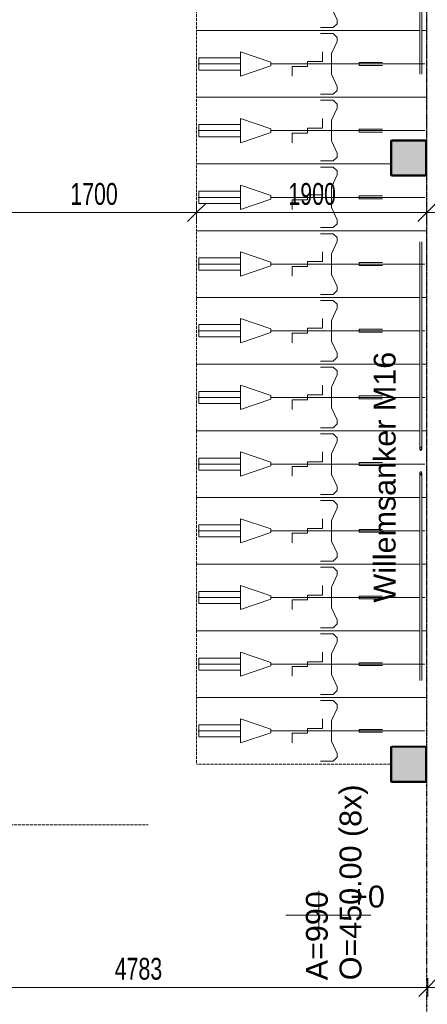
# Model space of a CAD drawing. Header units: millimetres. Extents: x -80560 to 110805, y -11020 to 52719.
# Tile 146 of 152: x 100135 to 103499, y 35670 to 43790. Entities that reach past the tile are written whole.
import ezdxf

# ---------------------------------------------------------------- set-up
doc = ezdxf.new("R2010")
doc.units = ezdxf.units.MM
doc.linetypes.add('CENTER2', pattern=[20, 8, -4, 4, -4])
doc.linetypes.add('DASHED2-1', pattern=[3, 2, -1])
for name, color, linetype, lineweight in [('A-ANNO-DIMS', 211, 'Continuous', 9), ('A-ANNO-DIMS-100', 211, 'Continuous', 9), ('A-FLOR-OVHD', 1, 'DASHED2-1', 18), ('A-GENM', 13, 'Continuous', 18), ('A-GENM-HDLN', 13, 'DASHED2-1', 18), ('G-ANNO-DIMS', 111, 'Continuous', 9), ('S-BEAM', 12, 'Continuous', 18), ('S-BEAM-IDEN', 2, 'Continuous', 9), ('S-COLS', 52, 'Continuous', 18), ('S-GRID', 1, 'Continuous', 9), ('S-STRS-IDEN', 31, 'Continuous', 18)]:
    doc.layers.add(name, color=color, linetype=linetype, lineweight=lineweight)
doc.styles.add('Arial', font='arial.ttf', dxfattribs={"height": 180})
doc.styles.add('Arial_6', font='arial.ttf', dxfattribs={"width": 0.7, "height": 180})
doc.dimstyles.new('n3o_1_8', dxfattribs={"dimscale": 304.8, "dimtxt": 183.646692, "dimasz": 0.492126, "dimexe": 0.246063, "dimexo": 0.0625, "dimgap": 0.032808, "dimtad": 1, "dimdec": 0, "dimdsep": 46, "dimtxsty": 'Arial_6', "dimblk1": 'OBLIQUE', "dimblk2": 'OBLIQUE', "dimsah": 1, "dimcen": 0.09, "dimdle": 0.246063, "dimazin": 0, "dimtfac": 1, "dimtdec": 4, "dimtix": 1, "dimtmove": 0, "dimatfit": 3, "dimfxl": 0.246063, "dimfxlon": 1, "dimtvp": 1, "dimtolj": 1, "dimtzin": 0, "dimarcsym": 2})
pattern_1 = [(45, (0, 0), (-99.99975, 99.99975), []), (45, (85, 0), (-99.99975, 99.99975), []), (45, (90, 0), (-99.99975, 99.99975), []), (45, (95, 0), (-99.99975, 99.99975), []), (45, (100, 0), (-99.99975, 99.99975), []), (45, (105, 0), (-99.99975, 99.99975), []), (45, (110, 0), (-99.99975, 99.99975), []), (45, (115, 0), (-99.99975, 99.99975), [])]

# ---------------------------------------------------------------- blocks, each defined once
blk = doc.blocks.new('NLRS_28_SCO_UN_staalkolom koker betongevuld_gen_CGA - kolom A-V238-DO_00 begane grond')
at = {"layer": 'S-COLS', "lineweight": 5}
h = blk.add_hatch(dxfattribs=at)
h.set_pattern_fill('FP_219', color=256, style=0, pattern_type=2)
h.set_pattern_definition([(45, (-78450, -37650), (-99.99975, 99.99975), []), (45, (-78365, -37650), (-99.99975, 99.99975), []), (45, (-78360, -37650), (-99.99975, 99.99975), []), (45, (-78355, -37650), (-99.99975, 99.99975), []), (45, (-78350, -37650), (-99.99975, 99.99975), []), (45, (-78345, -37650), (-99.99975, 99.99975), []), (45, (-78340, -37650), (-99.99975, 99.99975), []), (45, (-78335, -37650), (-99.99975, 99.99975), [])])
h.paths.add_polyline_path([(138, -150), (146.5, -146.5), (150, -138), (150, 138), (146.5, 146.5), (138, 150), (-138, 150), (-146.5, 146.5), (-150, 138), (-150, -138), (-146.5, -146.5), (-138, -150)], flags=0)
h.paths.add_polyline_path([(134, -142), (-134, -142), (-139.7, -139.7), (-142, -134), (-142, 134), (-139.7, 139.7), (-134, 142), (134, 142), (139.7, 139.7), (142, 134), (142, -134), (139.7, -139.7)], flags=0)
at = {"layer": 'S-COLS', "lineweight": 9}
blk.add_hatch(color=256, dxfattribs=at).paths.add_polyline_path([(134, -142), (139.7, -139.7), (142, -134), (142, 134), (139.7, 139.7), (134, 142), (-134, 142), (-139.7, 139.7), (-142, 134), (-142, -134), (-139.7, -139.7), (-134, -142)], flags=0)
at = {"layer": 'S-COLS'}
for p, q in [((-150, 138), (-150, -138)), ((-142, -134), (-142, 134)), ((138, 150), (-138, 150)), ((-134, 142), (134, 142)), ((142, 134), (142, -134)), ((150, -138), (150, 138)), ((-138, -150), (138, -150)), ((134, -142), (-134, -142))]:
    blk.add_line(p, q, dxfattribs=at)
at = {"layer": 'S-COLS', "lineweight": 35}
for p, q in [((-142, 134), (-142, -134)), ((134, 142), (-134, 142)), ((142, -134), (142, 134)), ((-134, -142), (134, -142))]:
    blk.add_line(p, q, dxfattribs=at)
at = {"layer": 'S-COLS'}
for centre, radius, start, end in [((-138, 138), 12, 90, 180), ((-134, 134), 8, 90, 180), ((134, 134), 8, 0, 90), ((138, 138), 12, 0, 90), ((-138, -138), 12, 180, 270), ((-134, -134), 8, 180, 270), ((134, -134), 8, 270, 0), ((138, -138), 12, 270, 360)]:
    blk.add_arc(centre, radius, start, end, dxfattribs=at)
at = {"layer": 'S-COLS', "lineweight": 35}
for centre, start, end in [((-134, 134), 90, 180), ((134, 134), 360, 90), ((-134, -134), 180, 270), ((134, -134), 270, 360)]:
    blk.add_arc(centre, 8, start, end, dxfattribs=at)
blk = doc.blocks.new('NLRS_28_SCO_UN_staalkolom koker betongevuld_gen_CGA - kolom A-V239-DO_00 begane grond')
at = {"layer": 'S-COLS', "lineweight": 5}
h = blk.add_hatch(dxfattribs=at)
h.set_pattern_fill('FP_220', color=256, style=0, pattern_type=2)
h.set_pattern_definition([(45, (-78450, -42650), (-99.99975, 99.99975), []), (45, (-78365, -42650), (-99.99975, 99.99975), []), (45, (-78360, -42650), (-99.99975, 99.99975), []), (45, (-78355, -42650), (-99.99975, 99.99975), []), (45, (-78350, -42650), (-99.99975, 99.99975), []), (45, (-78345, -42650), (-99.99975, 99.99975), []), (45, (-78340, -42650), (-99.99975, 99.99975), []), (45, (-78335, -42650), (-99.99975, 99.99975), [])])
h.paths.add_polyline_path([(138, -150), (146.5, -146.5), (150, -138), (150, 138), (146.5, 146.5), (138, 150), (-138, 150), (-146.5, 146.5), (-150, 138), (-150, -138), (-146.5, -146.5), (-138, -150), (-84.8, -150)], flags=0)
h.paths.add_polyline_path([(-134, -142), (-139.7, -139.7), (-142, -134), (-142, 134), (-139.7, 139.7), (-134, 142), (134, 142), (139.7, 139.7), (142, 134), (142, -134), (139.7, -139.7), (134, -142), (-84.8, -142)], flags=0)
at = {"layer": 'S-COLS', "lineweight": 9}
blk.add_hatch(color=256, dxfattribs=at).paths.add_polyline_path([(-134, -142), (134, -142), (139.7, -139.7), (142, -134), (142, 134), (139.7, 139.7), (134, 142), (-134, 142), (-139.7, 139.7), (-142, 134), (-142, -134), (-139.7, -139.7)], flags=0)
at = {"layer": 'S-COLS'}
for p, q in [((-150, 138), (-150, -138)), ((-142, -134), (-142, 134)), ((138, 150), (-138, 150)), ((-134, 142), (134, 142)), ((142, 134), (142, -134)), ((150, -138), (150, 138)), ((-138, -150), (138, -150)), ((134, -142), (-134, -142))]:
    blk.add_line(p, q, dxfattribs=at)
at = {"layer": 'S-COLS', "lineweight": 35}
for p, q in [((-142, 134), (-142, -134)), ((134, 142), (-134, 142)), ((142, -134), (142, 134)), ((-134, -142), (134, -142))]:
    blk.add_line(p, q, dxfattribs=at)
at = {"layer": 'S-COLS'}
for centre, radius, start, end in [((-138, 138), 12, 90, 180), ((-134, 134), 8, 90, 180), ((134, 134), 8, 0, 90), ((138, 138), 12, 0, 90), ((-138, -138), 12, 180, 270), ((-134, -134), 8, 180, 270), ((134, -134), 8, 270, 0), ((138, -138), 12, 270, 360)]:
    blk.add_arc(centre, radius, start, end, dxfattribs=at)
at = {"layer": 'S-COLS', "lineweight": 35}
for centre, start, end in [((-134, 134), 90, 180), ((134, 134), 360, 90), ((-134, -134), 180, 270), ((134, -134), 270, 360)]:
    blk.add_arc(centre, 8, start, end, dxfattribs=at)
blk = doc.blocks.new('NLRS_28_SF_UN_staalprofiel staaf_gen_CGA - Willemsanker M16-1132193-DO_00 begane grond')
at = {"layer": 'S-BEAM', "lineweight": 5}
h = blk.add_hatch(dxfattribs=at)
h.set_pattern_fill('FP_221', color=256, style=0, pattern_type=2)
h.set_pattern_definition(pattern_1)
h.paths.add_polyline_path([(78552.5, 40035.2), (78555.4, 40038.1), (78557.3, 40042.7), (78557.8, 40051.2), (78555.4, 40058.6), (78552.5, 40061.4), (78547.5, 40061.4), (78544.6, 40058.6), (78542.7, 40053.9), (78542.2, 40045.5), (78544.6, 40038.1), (78547.5, 40035.2)], flags=0)
h = blk.add_hatch(dxfattribs=at)
h.set_pattern_fill('FP_221', color=256, style=0, pattern_type=2)
h.set_pattern_definition(pattern_1)
h.paths.add_polyline_path([(78552.5, 40035.2), (78555.4, 40038.1), (78557.3, 40042.7), (78557.8, 40051.2), (78555.4, 40058.6), (78552.5, 40061.4), (78547.5, 40061.4), (78544.6, 40058.6), (78542.7, 40053.9), (78542.2, 40045.5), (78544.6, 40038.1), (78547.5, 40035.2)], flags=0)
at = {"layer": 'S-BEAM', "lineweight": 9}
for p, q in [((78542, 40048.3), (78542, 38340.7)), ((78542, 40048.3), (78542, 38340.7)), ((78558, 38340.7), (78558, 40048.3)), ((78558, 38340.7), (78558, 40048.3))]:
    blk.add_line(p, q, dxfattribs=at)
at = {"layer": 'S-BEAM', "flags": 128}
for points in [[(78558, 40048.3), (78557.8, 40051.2), (78557.3, 40053.9), (78556.5, 40056.4), (78555.4, 40058.6), (78554, 40060.3), (78552.5, 40061.4), (78550.8, 40062), (78549.2, 40062), (78547.5, 40061.4), (78546, 40060.3), (78544.6, 40058.6), (78543.5, 40056.4), (78542.7, 40053.9), (78542.2, 40051.2), (78542, 40048.3)], [(78558, 40048.3), (78557.8, 40051.2), (78557.3, 40053.9), (78556.5, 40056.4), (78555.4, 40058.6), (78554, 40060.3), (78552.5, 40061.4), (78550.8, 40062), (78549.2, 40062), (78547.5, 40061.4), (78546, 40060.3), (78544.6, 40058.6), (78543.5, 40056.4), (78542.7, 40053.9), (78542.2, 40051.2), (78542, 40048.3)], [(78542, 40048.3), (78542.2, 40045.5), (78542.7, 40042.7), (78543.5, 40040.2), (78544.6, 40038.1), (78546, 40036.4), (78547.5, 40035.2), (78549.2, 40034.6), (78550.8, 40034.6), (78552.5, 40035.2), (78554, 40036.4), (78555.4, 40038.1), (78556.5, 40040.2), (78557.3, 40042.7), (78557.8, 40045.5), (78558, 40048.3)], [(78542, 40048.3), (78542.2, 40045.5), (78542.7, 40042.7), (78543.5, 40040.2), (78544.6, 40038.1), (78546, 40036.4), (78547.5, 40035.2), (78549.2, 40034.6), (78550.8, 40034.6), (78552.5, 40035.2), (78554, 40036.4), (78555.4, 40038.1), (78556.5, 40040.2), (78557.3, 40042.7), (78557.8, 40045.5), (78558, 40048.3)]]:
    blk.add_lwpolyline(points, dxfattribs=at)
blk = doc.blocks.new('NLRS_28_SF_UN_staalprofiel staaf_gen_CGA - Willemsanker M16-1132258-DO_00 begane grond')
at = {"layer": 'S-BEAM', "lineweight": 5}
h = blk.add_hatch(dxfattribs=at)
h.set_pattern_fill('FP_222', color=256, style=0, pattern_type=2)
h.set_pattern_definition(pattern_1)
h.paths.add_polyline_path([(78552.5, 40238.6), (78555.4, 40241.4), (78557.3, 40246.1), (78557.8, 40254.5), (78555.4, 40261.9), (78552.5, 40264.8), (78547.5, 40264.8), (78544.6, 40261.9), (78542.7, 40257.3), (78542.2, 40248.8), (78544.6, 40241.4), (78547.5, 40238.6)], flags=0)
h = blk.add_hatch(dxfattribs=at)
h.set_pattern_fill('FP_222', color=256, style=0, pattern_type=2)
h.set_pattern_definition(pattern_1)
h.paths.add_polyline_path([(78552.5, 40238.6), (78555.4, 40241.4), (78557.3, 40246.1), (78557.8, 40254.5), (78555.4, 40261.9), (78552.5, 40264.8), (78547.5, 40264.8), (78544.6, 40261.9), (78542.7, 40257.3), (78542.2, 40248.8), (78544.6, 40241.4), (78547.5, 40238.6)], flags=0)
at = {"layer": 'S-BEAM', "lineweight": 9}
for p, q in [((78542, 41959.3), (78542, 40251.7)), ((78542, 41959.3), (78542, 40251.7)), ((78558, 40251.7), (78558, 41959.3)), ((78558, 40251.7), (78558, 41959.3))]:
    blk.add_line(p, q, dxfattribs=at)
at = {"layer": 'S-BEAM', "flags": 128}
for points in [[(78558, 40251.7), (78557.8, 40254.5), (78557.3, 40257.3), (78556.5, 40259.8), (78555.4, 40261.9), (78554, 40263.6), (78552.5, 40264.8), (78550.8, 40265.4), (78549.2, 40265.4), (78547.5, 40264.8), (78546, 40263.6), (78544.6, 40261.9), (78543.5, 40259.8), (78542.7, 40257.3), (78542.2, 40254.5), (78542, 40251.7)], [(78558, 40251.7), (78557.8, 40254.5), (78557.3, 40257.3), (78556.5, 40259.8), (78555.4, 40261.9), (78554, 40263.6), (78552.5, 40264.8), (78550.8, 40265.4), (78549.2, 40265.4), (78547.5, 40264.8), (78546, 40263.6), (78544.6, 40261.9), (78543.5, 40259.8), (78542.7, 40257.3), (78542.2, 40254.5), (78542, 40251.7)], [(78542, 40251.7), (78542.2, 40248.8), (78542.7, 40246.1), (78543.5, 40243.6), (78544.6, 40241.4), (78546, 40239.7), (78547.5, 40238.6), (78549.2, 40238), (78550.8, 40238), (78552.5, 40238.6), (78554, 40239.7), (78555.4, 40241.4), (78556.5, 40243.6), (78557.3, 40246.1), (78557.8, 40248.8), (78558, 40251.7)], [(78542, 40251.7), (78542.2, 40248.8), (78542.7, 40246.1), (78543.5, 40243.6), (78544.6, 40241.4), (78546, 40239.7), (78547.5, 40238.6), (78549.2, 40238), (78550.8, 40238), (78552.5, 40238.6), (78554, 40239.7), (78555.4, 40241.4), (78556.5, 40243.6), (78557.3, 40246.1), (78557.8, 40248.8), (78558, 40251.7)]]:
    blk.add_lwpolyline(points, dxfattribs=at)
blk = doc.blocks.new('NLRS_28_SF_UN_staalprofiel staaf_gen_CGA - Willemsanker M16-1132020-DO_00 begane grond')
at = {"layer": 'S-BEAM', "lineweight": 5}
h = blk.add_hatch(dxfattribs=at)
h.set_pattern_fill('FP_223', color=256, style=0, pattern_type=2)
h.set_pattern_definition(pattern_1)
h.paths.add_polyline_path([(78552.5, 45035.2), (78555.4, 45038.1), (78557.3, 45042.7), (78557.8, 45051.2), (78555.4, 45058.6), (78552.5, 45061.4), (78547.5, 45061.4), (78544.6, 45058.6), (78542.7, 45053.9), (78542.2, 45045.5), (78544.6, 45038.1), (78547.5, 45035.2)], flags=0)
h = blk.add_hatch(dxfattribs=at)
h.set_pattern_fill('FP_223', color=256, style=0, pattern_type=2)
h.set_pattern_definition(pattern_1)
h.paths.add_polyline_path([(78552.5, 45035.2), (78555.4, 45038.1), (78557.3, 45042.7), (78557.8, 45051.2), (78555.4, 45058.6), (78552.5, 45061.4), (78547.5, 45061.4), (78544.6, 45058.6), (78542.7, 45053.9), (78542.2, 45045.5), (78544.6, 45038.1), (78547.5, 45035.2)], flags=0)
at = {"layer": 'S-BEAM', "lineweight": 9}
for p, q in [((78542, 45048.3), (78542, 43340.7)), ((78542, 45048.3), (78542, 43340.7)), ((78558, 43340.7), (78558, 45048.3)), ((78558, 43340.7), (78558, 45048.3))]:
    blk.add_line(p, q, dxfattribs=at)
at = {"layer": 'S-BEAM', "flags": 128}
for points in [[(78558, 45048.3), (78557.8, 45051.2), (78557.3, 45053.9), (78556.5, 45056.4), (78555.4, 45058.6), (78554, 45060.3), (78552.5, 45061.4), (78550.8, 45062), (78549.2, 45062), (78547.5, 45061.4), (78546, 45060.3), (78544.6, 45058.6), (78543.5, 45056.4), (78542.7, 45053.9), (78542.2, 45051.2), (78542, 45048.3)], [(78558, 45048.3), (78557.8, 45051.2), (78557.3, 45053.9), (78556.5, 45056.4), (78555.4, 45058.6), (78554, 45060.3), (78552.5, 45061.4), (78550.8, 45062), (78549.2, 45062), (78547.5, 45061.4), (78546, 45060.3), (78544.6, 45058.6), (78543.5, 45056.4), (78542.7, 45053.9), (78542.2, 45051.2), (78542, 45048.3)], [(78542, 45048.3), (78542.2, 45045.5), (78542.7, 45042.7), (78543.5, 45040.2), (78544.6, 45038.1), (78546, 45036.4), (78547.5, 45035.2), (78549.2, 45034.6), (78550.8, 45034.6), (78552.5, 45035.2), (78554, 45036.4), (78555.4, 45038.1), (78556.5, 45040.2), (78557.3, 45042.7), (78557.8, 45045.5), (78558, 45048.3)], [(78542, 45048.3), (78542.2, 45045.5), (78542.7, 45042.7), (78543.5, 45040.2), (78544.6, 45038.1), (78546, 45036.4), (78547.5, 45035.2), (78549.2, 45034.6), (78550.8, 45034.6), (78552.5, 45035.2), (78554, 45036.4), (78555.4, 45038.1), (78556.5, 45040.2), (78557.3, 45042.7), (78557.8, 45045.5), (78558, 45048.3)]]:
    blk.add_lwpolyline(points, dxfattribs=at)
blk = doc.blocks.new('19112_SW_LeonardoCollege_R2020_rvt-1-DO_00 begane grond')
at = {"color": 50, "lineweight": 9}
for name, p in [('NLRS_28_SF_UN_staalprofiel staaf_gen_CGA - Willemsanker M16-1132020-DO_00 begane grond', (0, 0)), ('NLRS_28_SCO_UN_staalkolom koker betongevuld_gen_CGA - kolom A-V239-DO_00 begane grond', (78450, 42650)), ('NLRS_28_SF_UN_staalprofiel staaf_gen_CGA - Willemsanker M16-1132258-DO_00 begane grond', (0, 0)), ('NLRS_28_SF_UN_staalprofiel staaf_gen_CGA - Willemsanker M16-1132193-DO_00 begane grond', (0, 0)), ('NLRS_28_SCO_UN_staalkolom koker betongevuld_gen_CGA - kolom A-V238-DO_00 begane grond', (78450, 37650))]:
    blk.add_blockref(name, p, dxfattribs=at)
blk = doc.blocks.new('00_EHA_GEN_normaal fiets_small - 00_EHA_GEN_normaal fiets_breed-V146-DO_00 begane grond')
at = {"layer": 'A-GENM'}
for p, q in [((-159.6, 218.1), (-128.3, 250)), ((-128.3, 250), (-22.6, 250)), ((-159.6, 185.5), (-159.6, 218.1)), ((-112.6, 85.2), (-159.6, 185.5)), ((-112.6, -85.2), (-112.6, 85.2)), ((210.7, 100), (210.7, 20)), ((387.8, 15), (637.8, 100)), ((637.8, 100), (637.8, -100)), ((-342.4, 12), (-534.1, 12)), ((-342.4, -12), (-342.4, 12)), ((85.6, 20), (85.6, -20)), ((210.7, 20), (85.6, 20)), ((387.8, -15), (387.8, 15)), ((638.7, 50), (981.9, 50)), ((981.9, 50), (981.9, -50)), ((-884.1, 0), (-857.8, 0)), ((-884.1, 0), (-857.8, 0)), ((-842.2, 0), (387.8, 0)), ((-842.2, 0), (387.8, 0)), ((-534.1, -12), (-342.4, -12)), ((-39.6, -20), (-39.6, -100)), ((85.6, -20), (-39.6, -20)), ((637.8, -100), (387.8, -15)), ((986.1, 0), (637.8, 0)), ((981.9, -50), (638.7, -50)), ((-159.6, -185.5), (-112.6, -85.2)), ((-159.6, -218), (-159.6, -185.5)), ((-128.3, -250), (-159.6, -218)), ((-22.6, -250), (-128.3, -250))]:
    blk.add_line(p, q, dxfattribs=at)
at = {"layer": 'A-GENM-HDLN'}
for p, q in [((-900, -275), (-900, 275)), ((-857.6, 275), (-900, 275)), ((1000, 275), (-842.4, 275)), ((1000, -275), (1000, 275)), ((-900, -275), (-857.8, -275)), ((-842.2, -275), (1000, -275))]:
    blk.add_line(p, q, dxfattribs=at)
blk = doc.blocks.new('00_EHA_GEN_normaal fiets_small - 00_EHA_GEN_normaal fiets_breed-V147-DO_00 begane grond')
at = {"layer": 'A-GENM'}
for p, q in [((-159.6, 218.1), (-128.3, 250)), ((-128.3, 250), (-22.6, 250)), ((-159.6, 185.5), (-159.6, 218.1)), ((-112.6, 85.2), (-159.6, 185.5)), ((-112.6, -85.2), (-112.6, 85.2)), ((210.7, 100), (210.7, 20)), ((387.8, 15), (637.8, 100)), ((637.8, 100), (637.8, -100)), ((-342.4, 12), (-534.1, 12)), ((-342.4, -12), (-342.4, 12)), ((85.6, 20), (85.6, -20)), ((210.7, 20), (85.6, 20)), ((387.8, -15), (387.8, 15)), ((638.7, 50), (981.9, 50)), ((981.9, 50), (981.9, -50)), ((-884.1, 0), (387.8, 0)), ((-884.1, 0), (387.8, 0)), ((-534.1, -12), (-342.4, -12)), ((-39.6, -20), (-39.6, -100)), ((85.6, -20), (-39.6, -20)), ((637.8, -100), (387.8, -15)), ((986.1, 0), (637.8, 0)), ((981.9, -50), (638.7, -50)), ((-159.6, -185.5), (-112.6, -85.2)), ((-159.6, -218), (-159.6, -185.5)), ((-128.3, -250), (-159.6, -218)), ((-22.6, -250), (-128.3, -250))]:
    blk.add_line(p, q, dxfattribs=at)
at = {"layer": 'A-GENM-HDLN'}
for p, q in [((-900, -275), (-900, 275)), ((1000, 275), (-900, 275)), ((1000, -275), (1000, 275)), ((-900, -275), (-857.6, -275)), ((-842.4, -275), (1000, -275))]:
    blk.add_line(p, q, dxfattribs=at)
blk = doc.blocks.new('00_EHA_GEN_normaal fiets_small - 00_EHA_GEN_normaal fiets_breed-V148-DO_00 begane grond')
at = {"layer": 'A-GENM'}
for p, q in [((-159.6, 218.1), (-128.3, 250)), ((-128.3, 250), (-22.6, 250)), ((-159.6, 185.5), (-159.6, 218.1)), ((-112.6, 85.2), (-159.6, 185.5)), ((-112.6, -85.2), (-112.6, 85.2)), ((210.7, 100), (210.7, 20)), ((387.8, 15), (637.8, 100)), ((637.8, 100), (637.8, -100)), ((-342.4, 12), (-534.1, 12)), ((-342.4, -12), (-342.4, 12)), ((85.6, 20), (85.6, -20)), ((210.7, 20), (85.6, 20)), ((387.8, -15), (387.8, 15)), ((638.7, 50), (981.9, 50)), ((981.9, 50), (981.9, -50)), ((-884.1, 0), (387.8, 0)), ((-884.1, 0), (387.8, 0)), ((-534.1, -12), (-342.4, -12)), ((-39.6, -20), (-39.6, -100)), ((85.6, -20), (-39.6, -20)), ((637.8, -100), (387.8, -15)), ((986.1, 0), (637.8, 0)), ((981.9, -50), (638.7, -50)), ((-159.6, -185.5), (-112.6, -85.2)), ((-159.6, -218), (-159.6, -185.5)), ((-128.3, -250), (-159.6, -218)), ((-22.6, -250), (-128.3, -250))]:
    blk.add_line(p, q, dxfattribs=at)
at = {"layer": 'A-GENM-HDLN'}
for p, q in [((1000, 275), (-600, 275)), ((1000, -275), (1000, 275)), ((-900, -275), (-900, 87)), ((-900, -275), (1000, -275))]:
    blk.add_line(p, q, dxfattribs=at)
blk = doc.blocks.new('00_EHA_GEN_normaal fiets_small - 00_EHA_GEN_normaal fiets_breed-V149-DO_00 begane grond')
at = {"layer": 'A-GENM'}
for p, q in [((-159.6, 218.1), (-128.3, 250)), ((-128.3, 250), (-22.6, 250)), ((-159.6, 185.5), (-159.6, 218.1)), ((-112.6, 85.2), (-159.6, 185.5)), ((-112.6, -85.2), (-112.6, 85.2)), ((210.7, 100), (210.7, 20)), ((387.8, 15), (637.8, 100)), ((637.8, 100), (637.8, -100)), ((-342.4, 12), (-534.1, 12)), ((-342.4, -12), (-342.4, 12)), ((85.6, 20), (85.6, -20)), ((210.7, 20), (85.6, 20)), ((387.8, -15), (387.8, 15)), ((638.7, 50), (981.9, 50)), ((981.9, 50), (981.9, -50)), ((-884.1, 0), (387.8, 0)), ((-884.1, 0), (387.8, 0)), ((-534.1, -12), (-342.4, -12)), ((-39.6, -20), (-39.6, -100)), ((85.6, -20), (-39.6, -20)), ((637.8, -100), (387.8, -15)), ((986.1, 0), (637.8, 0)), ((981.9, -50), (638.7, -50)), ((-159.6, -185.5), (-112.6, -85.2)), ((-159.6, -218), (-159.6, -185.5)), ((-128.3, -250), (-159.6, -218)), ((-22.6, -250), (-128.3, -250))]:
    blk.add_line(p, q, dxfattribs=at)
at = {"layer": 'A-GENM-HDLN'}
for p, q in [((-900, -187), (-900, 275)), ((1000, 275), (-900, 275)), ((1000, -275), (1000, 275)), ((-600, -275), (1000, -275))]:
    blk.add_line(p, q, dxfattribs=at)
blk = doc.blocks.new('00_EHA_GEN_normaal fiets_small - 00_EHA_GEN_normaal fiets_breed-V150-DO_00 begane grond')
at = {"layer": 'A-GENM'}
for p, q in [((-159.6, 218.1), (-128.3, 250)), ((-128.3, 250), (-22.6, 250)), ((-159.6, 185.5), (-159.6, 218.1)), ((-112.6, 85.2), (-159.6, 185.5)), ((-112.6, -85.2), (-112.6, 85.2)), ((210.7, 100), (210.7, 20)), ((387.8, 15), (637.8, 100)), ((637.8, 100), (637.8, -100)), ((-342.4, 12), (-534.1, 12)), ((-342.4, -12), (-342.4, 12)), ((85.6, 20), (85.6, -20)), ((210.7, 20), (85.6, 20)), ((387.8, -15), (387.8, 15)), ((638.7, 50), (981.9, 50)), ((981.9, 50), (981.9, -50)), ((-884.1, 0), (387.8, 0)), ((-884.1, 0), (387.8, 0)), ((-534.1, -12), (-342.4, -12)), ((-39.6, -20), (-39.6, -100)), ((85.6, -20), (-39.6, -20)), ((637.8, -100), (387.8, -15)), ((986.1, 0), (637.8, 0)), ((981.9, -50), (638.7, -50)), ((-159.6, -185.5), (-112.6, -85.2)), ((-159.6, -218), (-159.6, -185.5)), ((-128.3, -250), (-159.6, -218)), ((-22.6, -250), (-128.3, -250))]:
    blk.add_line(p, q, dxfattribs=at)
at = {"layer": 'A-GENM-HDLN'}
for p, q in [((-900, -275), (-900, 275)), ((-857.5, 275), (-900, 275)), ((1000, 275), (-842.5, 275)), ((1000, -275), (1000, 275)), ((-900, -275), (1000, -275))]:
    blk.add_line(p, q, dxfattribs=at)
blk = doc.blocks.new('00_EHA_GEN_normaal fiets_small - 00_EHA_GEN_normaal fiets_breed-V151-DO_00 begane grond')
at = {"layer": 'A-GENM'}
for p, q in [((-159.6, 218.1), (-128.3, 250)), ((-128.3, 250), (-22.6, 250)), ((-159.6, 185.5), (-159.6, 218.1)), ((-112.6, 85.2), (-159.6, 185.5)), ((-112.6, -85.2), (-112.6, 85.2)), ((210.7, 100), (210.7, 20)), ((387.8, 15), (637.8, 100)), ((637.8, 100), (637.8, -100)), ((-342.4, 12), (-534.1, 12)), ((-342.4, -12), (-342.4, 12)), ((85.6, 20), (85.6, -20)), ((210.7, 20), (85.6, 20)), ((387.8, -15), (387.8, 15)), ((638.7, 50), (981.9, 50)), ((981.9, 50), (981.9, -50)), ((-884.1, 0), (-857.8, 0)), ((-884.1, 0), (-857.8, 0)), ((-842.2, 0), (387.8, 0)), ((-842.2, 0), (387.8, 0)), ((-534.1, -12), (-342.4, -12)), ((-39.6, -20), (-39.6, -100)), ((85.6, -20), (-39.6, -20)), ((637.8, -100), (387.8, -15)), ((986.1, 0), (637.8, 0)), ((981.9, -50), (638.7, -50)), ((-159.6, -185.5), (-112.6, -85.2)), ((-159.6, -218), (-159.6, -185.5)), ((-128.3, -250), (-159.6, -218)), ((-22.6, -250), (-128.3, -250))]:
    blk.add_line(p, q, dxfattribs=at)
at = {"layer": 'A-GENM-HDLN'}
for p, q in [((-900, -275), (-900, 275)), ((-857.8, 275), (-900, 275)), ((1000, 275), (-842.2, 275)), ((1000, -275), (1000, 275)), ((-900, -275), (-857.5, -275)), ((-842.5, -275), (1000, -275))]:
    blk.add_line(p, q, dxfattribs=at)
blk = doc.blocks.new('00_EHA_GEN_normaal fiets_small - 00_EHA_GEN_normaal fiets_breed-V152-DO_00 begane grond')
at = {"layer": 'A-GENM'}
for p, q in [((-159.6, 218.1), (-128.3, 250)), ((-128.3, 250), (-22.6, 250)), ((-159.6, 185.5), (-159.6, 218.1)), ((-112.6, 85.2), (-159.6, 185.5)), ((-112.6, -85.2), (-112.6, 85.2)), ((210.7, 100), (210.7, 20)), ((387.8, 15), (637.8, 100)), ((637.8, 100), (637.8, -100)), ((-342.4, 12), (-534.1, 12)), ((-342.4, -12), (-342.4, 12)), ((85.6, 20), (85.6, -20)), ((210.7, 20), (85.6, 20)), ((387.8, -15), (387.8, 15)), ((638.7, 50), (981.9, 50)), ((981.9, 50), (981.9, -50)), ((-884.1, 0), (-857.8, 0)), ((-884.1, 0), (-857.8, 0)), ((-842.2, 0), (387.8, 0)), ((-842.2, 0), (387.8, 0)), ((-534.1, -12), (-342.4, -12)), ((-39.6, -20), (-39.6, -100)), ((85.6, -20), (-39.6, -20)), ((637.8, -100), (387.8, -15)), ((986.1, 0), (637.8, 0)), ((981.9, -50), (638.7, -50)), ((-159.6, -185.5), (-112.6, -85.2)), ((-159.6, -218), (-159.6, -185.5)), ((-128.3, -250), (-159.6, -218)), ((-22.6, -250), (-128.3, -250))]:
    blk.add_line(p, q, dxfattribs=at)
at = {"layer": 'A-GENM-HDLN'}
for p, q in [((-900, -275), (-900, 275)), ((-857.8, 275), (-900, 275)), ((1000, 275), (-842.2, 275)), ((1000, -275), (1000, 275)), ((-900, -275), (-857.8, -275)), ((-842.2, -275), (1000, -275))]:
    blk.add_line(p, q, dxfattribs=at)
blk = doc.blocks.new('00_EHA_GEN_normaal fiets_small - 00_EHA_GEN_normaal fiets_breed-V153-DO_00 begane grond')
at = {"layer": 'A-GENM'}
for p, q in [((-159.6, 218.1), (-128.3, 250)), ((-128.3, 250), (-22.6, 250)), ((-159.6, 185.5), (-159.6, 218.1)), ((-112.6, 85.2), (-159.6, 185.5)), ((-112.6, -85.2), (-112.6, 85.2)), ((210.7, 100), (210.7, 20)), ((387.8, 15), (637.8, 100)), ((637.8, 100), (637.8, -100)), ((-342.4, 12), (-534.1, 12)), ((-342.4, -12), (-342.4, 12)), ((85.6, 20), (85.6, -20)), ((210.7, 20), (85.6, 20)), ((387.8, -15), (387.8, 15)), ((638.7, 50), (981.9, 50)), ((981.9, 50), (981.9, -50)), ((-884.1, 0), (387.8, 0)), ((-884.1, 0), (387.8, 0)), ((-534.1, -12), (-342.4, -12)), ((-39.6, -20), (-39.6, -100)), ((85.6, -20), (-39.6, -20)), ((637.8, -100), (387.8, -15)), ((986.1, 0), (637.8, 0)), ((981.9, -50), (638.7, -50)), ((-159.6, -185.5), (-112.6, -85.2)), ((-159.6, -218), (-159.6, -185.5)), ((-128.3, -250), (-159.6, -218)), ((-22.6, -250), (-128.3, -250))]:
    blk.add_line(p, q, dxfattribs=at)
at = {"layer": 'A-GENM-HDLN'}
for p, q in [((-900, -275), (-900, 275)), ((-857.8, 275), (-900, 275)), ((1000, 275), (-842.2, 275)), ((1000, -275), (1000, 275)), ((-900, -275), (-857.8, -275)), ((-842.2, -275), (1000, -275))]:
    blk.add_line(p, q, dxfattribs=at)
blk = doc.blocks.new('00_EHA_GEN_normaal fiets_small - 00_EHA_GEN_normaal fiets_breed-V154-DO_00 begane grond')
at = {"layer": 'A-GENM'}
for p, q in [((-159.6, 218.1), (-128.3, 250)), ((-128.3, 250), (-22.6, 250)), ((-159.6, 185.5), (-159.6, 218.1)), ((-112.6, 85.2), (-159.6, 185.5)), ((-112.6, -85.2), (-112.6, 85.2)), ((210.7, 100), (210.7, 20)), ((387.8, 15), (637.8, 100)), ((637.8, 100), (637.8, -100)), ((-342.4, 12), (-534.1, 12)), ((-342.4, -12), (-342.4, 12)), ((85.6, 20), (85.6, -20)), ((210.7, 20), (85.6, 20)), ((387.8, -15), (387.8, 15)), ((638.7, 50), (981.9, 50)), ((981.9, 50), (981.9, -50)), ((-884.1, 0), (-857.8, 0)), ((-884.1, 0), (-857.8, 0)), ((-842.2, 0), (387.8, 0)), ((-842.2, 0), (387.8, 0)), ((-534.1, -12), (-342.4, -12)), ((-39.6, -20), (-39.6, -100)), ((85.6, -20), (-39.6, -20)), ((637.8, -100), (387.8, -15)), ((986.1, 0), (637.8, 0)), ((981.9, -50), (638.7, -50)), ((-159.6, -185.5), (-112.6, -85.2)), ((-159.6, -218), (-159.6, -185.5)), ((-128.3, -250), (-159.6, -218)), ((-22.6, -250), (-128.3, -250))]:
    blk.add_line(p, q, dxfattribs=at)
at = {"layer": 'A-GENM-HDLN'}
for p, q in [((-900, -275), (-900, 275)), ((-857.8, 275), (-900, 275)), ((1000, 275), (-842.2, 275)), ((1000, -275), (1000, 275)), ((-900, -275), (-857.8, -275)), ((-842.2, -275), (1000, -275))]:
    blk.add_line(p, q, dxfattribs=at)
blk = doc.blocks.new('00_EHA_GEN_normaal fiets_small - 00_EHA_GEN_normaal fiets_breed-V155-DO_00 begane grond')
at = {"layer": 'A-GENM'}
for p, q in [((-159.6, 218.1), (-128.3, 250)), ((-128.3, 250), (-22.6, 250)), ((-159.6, 185.5), (-159.6, 218.1)), ((-112.6, 85.2), (-159.6, 185.5)), ((-112.6, -85.2), (-112.6, 85.2)), ((210.7, 100), (210.7, 20)), ((387.8, 15), (637.8, 100)), ((637.8, 100), (637.8, -100)), ((-342.4, 12), (-534.1, 12)), ((-342.4, -12), (-342.4, 12)), ((85.6, 20), (85.6, -20)), ((210.7, 20), (85.6, 20)), ((387.8, -15), (387.8, 15)), ((638.7, 50), (981.9, 50)), ((981.9, 50), (981.9, -50)), ((-884.1, 0), (-857.8, 0)), ((-884.1, 0), (-857.8, 0)), ((-842.2, 0), (387.8, 0)), ((-842.2, 0), (387.8, 0)), ((-534.1, -12), (-342.4, -12)), ((-39.6, -20), (-39.6, -100)), ((85.6, -20), (-39.6, -20)), ((637.8, -100), (387.8, -15)), ((986.1, 0), (637.8, 0)), ((981.9, -50), (638.7, -50)), ((-159.6, -185.5), (-112.6, -85.2)), ((-159.6, -218), (-159.6, -185.5)), ((-128.3, -250), (-159.6, -218)), ((-22.6, -250), (-128.3, -250))]:
    blk.add_line(p, q, dxfattribs=at)
at = {"layer": 'A-GENM-HDLN'}
for p, q in [((-900, -275), (-900, 275)), ((-857.6, 275), (-900, 275)), ((1000, 275), (-842.4, 275)), ((1000, -275), (1000, 275)), ((-900, -275), (-857.8, -275)), ((-842.2, -275), (1000, -275))]:
    blk.add_line(p, q, dxfattribs=at)
blk = doc.blocks.new('00_EHA_GEN_normaal fiets_small - 00_EHA_GEN_normaal fiets_breed-V156-DO_00 begane grond')
at = {"layer": 'A-GENM'}
for p, q in [((-159.6, 218.1), (-128.3, 250)), ((-128.3, 250), (-22.6, 250)), ((-159.6, 185.5), (-159.6, 218.1)), ((-112.6, 85.2), (-159.6, 185.5)), ((-112.6, -85.2), (-112.6, 85.2)), ((210.7, 100), (210.7, 20)), ((387.8, 15), (637.8, 100)), ((637.8, 100), (637.8, -100)), ((-342.4, 12), (-534.1, 12)), ((-342.4, -12), (-342.4, 12)), ((85.6, 20), (85.6, -20)), ((210.7, 20), (85.6, 20)), ((387.8, -15), (387.8, 15)), ((638.7, 50), (981.9, 50)), ((981.9, 50), (981.9, -50)), ((-884.1, 0), (387.8, 0)), ((-884.1, 0), (387.8, 0)), ((-534.1, -12), (-342.4, -12)), ((-39.6, -20), (-39.6, -100)), ((85.6, -20), (-39.6, -20)), ((637.8, -100), (387.8, -15)), ((986.1, 0), (637.8, 0)), ((981.9, -50), (638.7, -50)), ((-159.6, -185.5), (-112.6, -85.2)), ((-159.6, -218), (-159.6, -185.5)), ((-128.3, -250), (-159.6, -218)), ((-22.6, -250), (-128.3, -250))]:
    blk.add_line(p, q, dxfattribs=at)
at = {"layer": 'A-GENM-HDLN'}
for p, q in [((-900, -275), (-900, 275)), ((1000, 275), (-900, 275)), ((1000, -275), (1000, 275)), ((-900, -275), (-857.6, -275)), ((-842.4, -275), (1000, -275))]:
    blk.add_line(p, q, dxfattribs=at)
blk = doc.blocks.new('00_EHA_GEN_normaal fiets_small - 00_EHA_GEN_normaal fiets_breed-V157-DO_00 begane grond')
at = {"layer": 'A-GENM'}
for p, q in [((-159.6, 218.1), (-128.3, 250)), ((-128.3, 250), (-22.6, 250)), ((-159.6, 185.5), (-159.6, 218.1)), ((-112.6, 85.2), (-159.6, 185.5)), ((-112.6, -85.2), (-112.6, 85.2)), ((210.7, 100), (210.7, 20)), ((387.8, 15), (637.8, 100)), ((637.8, 100), (637.8, -100)), ((-342.4, 12), (-534.1, 12)), ((-342.4, -12), (-342.4, 12)), ((85.6, 20), (85.6, -20)), ((210.7, 20), (85.6, 20)), ((387.8, -15), (387.8, 15)), ((638.7, 50), (981.9, 50)), ((981.9, 50), (981.9, -50)), ((-884.1, 0), (387.8, 0)), ((-884.1, 0), (387.8, 0)), ((-534.1, -12), (-342.4, -12)), ((-39.6, -20), (-39.6, -100)), ((85.6, -20), (-39.6, -20)), ((637.8, -100), (387.8, -15)), ((986.1, 0), (637.8, 0)), ((981.9, -50), (638.7, -50)), ((-159.6, -185.5), (-112.6, -85.2)), ((-159.6, -218), (-159.6, -185.5)), ((-128.3, -250), (-159.6, -218)), ((-22.6, -250), (-128.3, -250))]:
    blk.add_line(p, q, dxfattribs=at)
at = {"layer": 'A-GENM-HDLN'}
for p, q in [((1000, 275), (-600, 275)), ((1000, -275), (1000, 275)), ((-900, -275), (-900, 137)), ((-900, -275), (1000, -275))]:
    blk.add_line(p, q, dxfattribs=at)
blk = doc.blocks.new('DIMBLOCK57-DO_00 begane grond')
at = {"layer": 'A-ANNO-DIMS-100'}
for p, q in [((99894.8, 42199.5), (99969.8, 42274.5)), ((99894.8, 42274.5), (99894.8, 42124.5)), ((99894.8, 42199.5), (99894.8, 42274.5)), ((101594.8, 42199.5), (101669.8, 42274.5)), ((101594.8, 42274.5), (101594.8, 42124.5)), ((101594.8, 42199.5), (101594.8, 42274.5)), ((99894.8, 42199.5), (99819.8, 42124.5)), ((99894.8, 42199.5), (101594.8, 42199.5)), ((101594.8, 42199.5), (101519.8, 42124.5))]:
    blk.add_line(p, q, dxfattribs=at)
at = {"layer": 'A-ANNO-DIMS-100', "color": 0, "insert": (100552.7, 42443.1), "char_height": 180, "width": 461.094, "attachment_point": 1, "line_spacing_factor": 0.941778, "style": 'Arial_6'}
blk.add_mtext('1700', dxfattribs=at)
blk = doc.blocks.new('_Oblique')
at = {"color": 0, "linetype": 'ByBlock', "lineweight": -2}
blk.add_line((-0.5, -0.5), (0.5, 0.5), dxfattribs=at)
blk = doc.blocks.new('DIMBLOCK58-DO_00 begane grond')
at = {"layer": 'A-ANNO-DIMS-100'}
for p, q in [((101594.8, 42199.5), (101669.8, 42274.5)), ((101594.8, 42274.5), (101594.8, 42124.5)), ((101594.8, 42199.5), (101594.8, 42274.5)), ((103494.8, 42199.5), (103569.8, 42274.5)), ((103494.8, 42274.5), (103494.8, 42124.5)), ((103494.8, 42199.5), (103494.8, 42274.5)), ((101594.8, 42199.5), (101519.8, 42124.5)), ((101594.8, 42199.5), (103569.8, 42199.5)), ((103494.8, 42199.5), (103419.8, 42124.5))]:
    blk.add_line(p, q, dxfattribs=at)
at = {"layer": 'A-ANNO-DIMS-100', "color": 0, "insert": (102352.7, 42443.1), "char_height": 180, "width": 461.094, "attachment_point": 1, "line_spacing_factor": 0.941778, "style": 'Arial_6'}
blk.add_mtext('1900', dxfattribs=at)
blk = doc.blocks.new('DIMBLOCK269-DO_00 begane grond')
at = {"layer": 'A-ANNO-DIMS-100'}
for p, q in [((98719.8, 35809.7), (98644.8, 35734.7)), ((98719.8, 35809.7), (98794.8, 35884.7)), ((98719.8, 35734.7), (98719.8, 35884.7)), ((98719.8, 35809.7), (103577.8, 35809.7)), ((98719.8, 35809.7), (98719.8, 35734.7)), ((103502.8, 35809.7), (103427.8, 35734.7)), ((103502.8, 35809.7), (103577.8, 35884.7)), ((103502.8, 35884.7), (103502.8, 35734.7)), ((103502.8, 35809.7), (103502.8, 35884.7))]:
    blk.add_line(p, q, dxfattribs=at)
at = {"layer": 'A-ANNO-DIMS-100', "color": 0, "insert": (100919.2, 36053.3), "char_height": 180, "width": 461.094, "attachment_point": 1, "line_spacing_factor": 0.941778, "style": 'Arial_6'}
blk.add_mtext('4783', dxfattribs=at)
blk = doc.blocks.new('Spot Elevations - default-305554-DO_00 begane grond')
at = {"layer": 'G-ANNO-DIMS'}
for p, q in [((0, 2), (0, -2)), ((4.277, 0), (-2.723, 0))]:
    blk.add_line(p, q, dxfattribs=at)

msp = doc.modelspace()

# ---------------------------------------------------------------- linework, layer by layer
at = {"layer": 'A-FLOR-OVHD'}
msp.add_line((101194.8, 37150), (81094.8, 37150), dxfattribs=at)
at = {"layer": 'S-GRID', "linetype": 'CENTER2', "lineweight": 25}
msp.add_line((103494.8, 4383.3), (103494.8, 52119.1), dxfattribs=at)

# ---------------------------------------------------------------- block references
at = {"color": 250, "lineweight": 5}
msp.add_blockref('19112_SW_LeonardoCollege_R2020_rvt-1-DO_00 begane grond', (24894.8, 0), dxfattribs=at)
at = {"layer": 'A-GENM', "rotation": 180}
for name, p in [('00_EHA_GEN_normaal fiets_small - 00_EHA_GEN_normaal fiets_breed-V146-DO_00 begane grond', (102594.8, 43975)), ('00_EHA_GEN_normaal fiets_small - 00_EHA_GEN_normaal fiets_breed-V147-DO_00 begane grond', (102594.8, 43425)), ('00_EHA_GEN_normaal fiets_small - 00_EHA_GEN_normaal fiets_breed-V148-DO_00 begane grond', (102594.8, 42875)), ('00_EHA_GEN_normaal fiets_small - 00_EHA_GEN_normaal fiets_breed-V149-DO_00 begane grond', (102594.8, 42325)), ('00_EHA_GEN_normaal fiets_small - 00_EHA_GEN_normaal fiets_breed-V150-DO_00 begane grond', (102594.8, 41775)), ('00_EHA_GEN_normaal fiets_small - 00_EHA_GEN_normaal fiets_breed-V151-DO_00 begane grond', (102594.8, 41225)), ('00_EHA_GEN_normaal fiets_small - 00_EHA_GEN_normaal fiets_breed-V152-DO_00 begane grond', (102594.8, 40675)), ('00_EHA_GEN_normaal fiets_small - 00_EHA_GEN_normaal fiets_breed-V153-DO_00 begane grond', (102594.8, 40125)), ('00_EHA_GEN_normaal fiets_small - 00_EHA_GEN_normaal fiets_breed-V154-DO_00 begane grond', (102594.8, 39575)), ('00_EHA_GEN_normaal fiets_small - 00_EHA_GEN_normaal fiets_breed-V155-DO_00 begane grond', (102594.8, 39025)), ('00_EHA_GEN_normaal fiets_small - 00_EHA_GEN_normaal fiets_breed-V156-DO_00 begane grond', (102594.8, 38475)), ('00_EHA_GEN_normaal fiets_small - 00_EHA_GEN_normaal fiets_breed-V157-DO_00 begane grond', (102594.8, 37925))]:
    msp.add_blockref(name, p, dxfattribs=at)
at = {"layer": 'G-ANNO-DIMS', "xscale": 99.99999999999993, "yscale": 99.99999999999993, "zscale": 99.99999999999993}
msp.add_blockref('Spot Elevations - default-305554-DO_00 begane grond', (102603.9, 36406.5), dxfattribs=at)

# ---------------------------------------------------------------- texts
at = {"layer": 'G-ANNO-DIMS', "insert": (102861.6, 36648.7), "char_height": 180, "width": 341.564, "attachment_point": 1, "line_spacing_factor": 0.941778, "style": 'Arial'}
msp.add_mtext('+0', dxfattribs=at)
at = {"layer": 'S-BEAM-IDEN', "insert": (103056.8, 38983.2), "char_height": 180, "width": 2429.113, "attachment_point": 1, "rotation": 90, "style": 'Arial'}
msp.add_mtext('Willemsanker M16', dxfattribs=at)
at = {"layer": 'S-STRS-IDEN', "lineweight": 9, "char_height": 180, "attachment_point": 1, "rotation": 90, "style": 'Arial'}
for s, insert, width in [('O=450.00 (8x)', (102774.7, 35868.3), 1908.016), ('A=990', (102496.9, 35868.3), 881.856)]:
    msp.add_mtext(s, dxfattribs=dict(at, insert=insert, width=width))

# ---------------------------------------------------------------- dimensions: what is measured, and where the dimension line sits
at = {"layer": 'A-ANNO-DIMS'}
for base, p1, p2, override, picture, middle in [((101594.8, 42199.5), (99894.8, 42274.5), (101594.8, 42274.5), {"dimpost": '<>', "dimfxl": 1700}, 'DIMBLOCK57-DO_00 begane grond', (100744.8, 42301.4)), ((103494.8, 42199.5), (101594.8, 42274.5), (103494.8, 42274.5), {"dimpost": '<>', "dimfxl": 1900}, 'DIMBLOCK58-DO_00 begane grond', (102544.8, 42301.4)), ((103502.8, 35809.7), (98719.8, 35734.7), (103502.8, 35884.7), {"dimpost": '<>', "dimfxl": 4785.351502}, 'DIMBLOCK269-DO_00 begane grond', (101111.3, 35911.6))]:
    dim = msp.add_linear_dim(base=base, p1=p1, p2=p2, dimstyle='n3o_1_8', override=override, dxfattribs=at)
    dim.commit()
    dim.dimension.update_dxf_attribs({"geometry": picture, "text_midpoint": middle})

doc.saveas('drawing.dxf')
